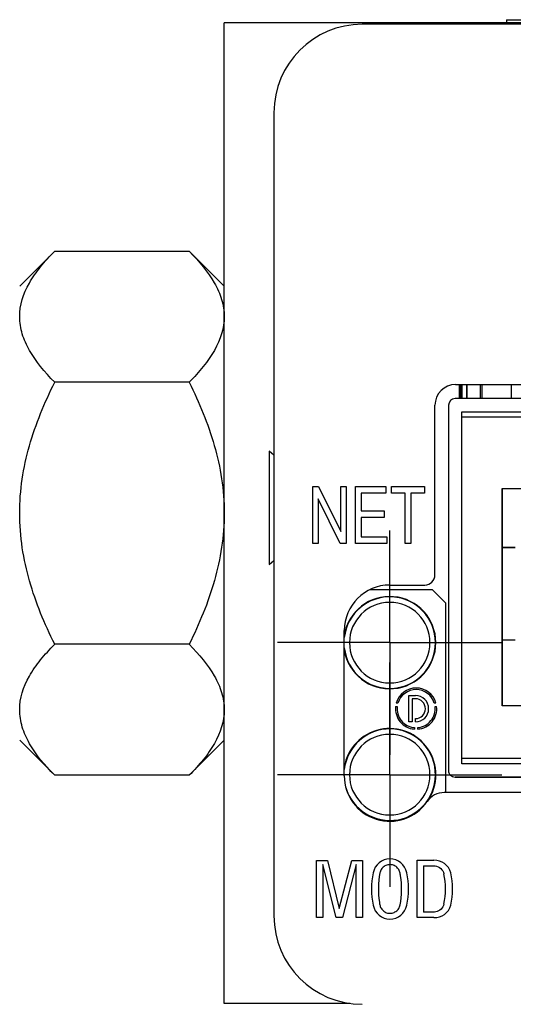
# Model space of a CAD drawing. Header units: inches. Extents: x 1.31 to 9.88, y 1.79 to 7.75.
# Tile 4 of 11: x 2.94 to 3.32, y 6.97 to 7.72. Entities that reach past the tile are written whole.
import ezdxf

# ---------------------------------------------------------------- set-up
doc = ezdxf.new("R2010")
doc.units = ezdxf.units.IN
doc.header["$MEASUREMENT"] = 0
doc.layers.add('1', color=7, linetype='Continuous')

# ---------------------------------------------------------------- blocks, each defined once
blk = doc.blocks.new('SW_CENTERMARKSYMBOL_20')
at = {"layer": '1', "color": 0}
for p, q in [((0, 0.05), (0, 0.08494)), ((0, 0), (0, 0.05)), ((-0.05, 0), (-0.08494, 0)), ((0, 0), (-0.05, 0)), ((0, 0), (0, -0.05)), ((0, 0), (0.05, 0)), ((0.05, 0), (0.08494, 0)), ((0, -0.05), (0, -0.08494))]:
    blk.add_line(p, q, dxfattribs=at)
blk = doc.blocks.new('SW_CENTERMARKSYMBOL_21')
at = {"layer": '1', "color": 0}
for p, q in [((0, 0.05), (0, 0.08494)), ((0, 0), (0, 0.05)), ((-0.05, 0), (-0.08494, 0)), ((0, 0), (-0.05, 0)), ((0, 0), (0, -0.05)), ((0, 0), (0.05, 0)), ((0.05, 0), (0.08494, 0)), ((0, -0.05), (0, -0.08494))]:
    blk.add_line(p, q, dxfattribs=at)

msp = doc.modelspace()

# ---------------------------------------------------------------- linework, layer by layer
at = {"color": 7, "linetype": 'Continuous', "lineweight": 25}
for p, q in [((3.31089, 7.7181), (3.31089, 7.7156)), ((3.31089, 7.7181), (3.33583, 7.7181)), ((3.09689, 6.9731), (3.09689, 7.7156)), ((3.33796, 7.7156), (3.09689, 7.7156)), ((4.02828, 7.7146), (3.2015, 7.7146)), ((3.13457, 7.64768), (3.13457, 7.03941)), ((2.96848, 7.54281), (2.94189, 7.51622)), ((2.96848, 7.54281), (3.0703, 7.54281)), ((3.09689, 7.51622), (3.0703, 7.54281)), ((3.0703, 7.44358), (2.96848, 7.44358)), ((3.27225, 7.4418), (3.93253, 7.4418)), ((3.27488, 7.4418), (3.27488, 7.43112)), ((3.27688, 7.43112), (3.27688, 7.4418)), ((3.27688, 7.4418), (3.27688, 7.43112)), ((3.28088, 7.43112), (3.28088, 7.4418)), ((3.28088, 7.4418), (3.28088, 7.43112)), ((3.29075, 7.4418), (3.29075, 7.43112)), ((3.31462, 7.43112), (3.31462, 7.4418)), ((3.59737, 7.43112), (3.27187, 7.43112)), ((3.25662, 7.2978), (3.25662, 7.42618)), ((3.26687, 7.42612), (3.26687, 7.1496)), ((3.27687, 7.42112), (3.59237, 7.42112)), ((3.27687, 7.1546), (3.27687, 7.42112)), ((3.27687, 7.42112), (3.27687, 7.42112)), ((3.27687, 7.42112), (3.59237, 7.42112)), ((3.38337, 7.41712), (3.27687, 7.41712)), ((3.27687, 7.1586), (3.27687, 7.41712)), ((3.13457, 7.38833), (3.13089, 7.39146)), ((3.13089, 7.39146), (3.13089, 7.34846)), ((3.16413, 7.32133), (3.16413, 7.36464)), ((3.16413, 7.36464), (3.16845, 7.36464)), ((3.16845, 7.36464), (3.18517, 7.33063)), ((3.18517, 7.36464), (3.1892, 7.36464)), ((3.18517, 7.33063), (3.18517, 7.36464)), ((3.1892, 7.36464), (3.1892, 7.32133)), ((3.19637, 7.32133), (3.19637, 7.36464)), ((3.19637, 7.36464), (3.21938, 7.36464)), ((3.21938, 7.35952), (3.20058, 7.35952)), ((3.20058, 7.35952), (3.20058, 7.34626)), ((3.21938, 7.36464), (3.21938, 7.35952)), ((3.22355, 7.36464), (3.24878, 7.36464)), ((3.22355, 7.35952), (3.22355, 7.36464)), ((3.23403, 7.35952), (3.22355, 7.35952)), ((3.23403, 7.32133), (3.23403, 7.35952)), ((3.24878, 7.35952), (3.23825, 7.35952)), ((3.23825, 7.35952), (3.23825, 7.32133)), ((3.24878, 7.36464), (3.24878, 7.35952)), ((3.30762, 7.36305), (3.36375, 7.36305)), ((3.30762, 7.1986), (3.30762, 7.36305)), ((3.30762, 7.36305), (3.30762, 7.36305)), ((3.30762, 7.36305), (3.36375, 7.36305)), ((3.30762, 7.36305), (3.30762, 7.1986)), ((3.16817, 7.35536), (3.16817, 7.32133)), ((3.18489, 7.32133), (3.16817, 7.35536)), ((3.13089, 7.34846), (3.13089, 7.30546)), ((3.20058, 7.34626), (3.21818, 7.34626)), ((3.21818, 7.34626), (3.21818, 7.34118)), ((3.21818, 7.34118), (3.20058, 7.34118)), ((3.20058, 7.34118), (3.20058, 7.32644)), ((3.20058, 7.32644), (3.22012, 7.32644)), ((3.22012, 7.32644), (3.22012, 7.32133)), ((3.16817, 7.32133), (3.16413, 7.32133)), ((3.1892, 7.32133), (3.18489, 7.32133)), ((3.22012, 7.32133), (3.19637, 7.32133)), ((3.23825, 7.32133), (3.23403, 7.32133)), ((3.30762, 7.31835), (3.31737, 7.31835)), ((3.31737, 7.31835), (3.30762, 7.31835)), ((3.13089, 7.30546), (3.13457, 7.30859)), ((3.25484, 7.28635), (3.20695, 7.28635)), ((3.22235, 7.28999), (3.24881, 7.28999)), ((3.25484, 7.28635), (3.26484, 7.27635)), ((3.26484, 7.1328), (3.26484, 7.27635)), ((3.1879, 7.14554), (3.1879, 7.25554)), ((3.31737, 7.24835), (3.30762, 7.24835)), ((3.0703, 7.24511), (2.96848, 7.24511)), ((3.23684, 7.20635), (3.24184, 7.20635)), ((3.23684, 7.18635), (3.23684, 7.20635)), ((3.24184, 7.20385), (3.23934, 7.20385)), ((3.23934, 7.20385), (3.23934, 7.18635)), ((3.22681, 7.19808), (3.22802, 7.19808)), ((3.22856, 7.20063), (3.22731, 7.20063)), ((3.25737, 7.20063), (3.25612, 7.20063)), ((3.25666, 7.19808), (3.25787, 7.19808)), ((3.56162, 7.1986), (3.30762, 7.1986)), ((3.24184, 7.18635), (3.24184, 7.18885)), ((3.23934, 7.18635), (3.23684, 7.18635)), ((3.24102, 7.18199), (3.24102, 7.18079)), ((3.24366, 7.18079), (3.24366, 7.18199)), ((2.94189, 7.17247), (2.96848, 7.14588)), ((3.0703, 7.14588), (3.09689, 7.17247)), ((3.59237, 7.1586), (3.27687, 7.1586)), ((3.59237, 7.1546), (3.27687, 7.1546)), ((3.0703, 7.14588), (2.96848, 7.14588)), ((3.59737, 7.1446), (3.27187, 7.1446)), ((3.27187, 7.1446), (3.27187, 7.1446)), ((3.27187, 7.1446), (3.59737, 7.1446)), ((3.9319, 7.1328), (3.26361, 7.1328)), ((3.16692, 7.03825), (3.16692, 7.08141)), ((3.16692, 7.08141), (3.17526, 7.08141)), ((3.17171, 7.07843), (3.17171, 7.03825)), ((3.18173, 7.03825), (3.17171, 7.07843)), ((3.17526, 7.08141), (3.18406, 7.04497)), ((3.18406, 7.04497), (3.19369, 7.08141)), ((3.19698, 7.07843), (3.18658, 7.03825)), ((3.19369, 7.08141), (3.2017, 7.08141)), ((3.19698, 7.03825), (3.19698, 7.07843)), ((3.2017, 7.08141), (3.2017, 7.03825)), ((3.24314, 7.08153), (3.25584, 7.08153)), ((3.24314, 7.03813), (3.24314, 7.08153)), ((3.24803, 7.07731), (3.24803, 7.04234)), ((3.17171, 7.03825), (3.16692, 7.03825)), ((3.18658, 7.03825), (3.18173, 7.03825)), ((3.2017, 7.03825), (3.19698, 7.03825)), ((3.25584, 7.03813), (3.24314, 7.03813)), ((3.19243, 6.9731), (3.09689, 6.9731))]:
    msp.add_line(p, q, dxfattribs=at)
at = {"color": 8, "linetype": 'Continuous', "lineweight": 25}
for p, q in [((3.27563, 7.43112), (3.27563, 7.4418)), ((3.27613, 7.43112), (3.27613, 7.4418)), ((3.29236, 7.43112), (3.29236, 7.4418))]:
    msp.add_line(p, q, dxfattribs=at)
at = {"color": 7, "linetype": 'Continuous', "lineweight": 25}
for centre, radius, start, end in [((3.2015, 7.64768), 0.06693, 90, 180), ((3.27225, 7.42618), 0.01562, 90, 180), ((3.27187, 7.42612), 0.005, 89.99994, 179.9977), ((3.24881, 7.2978), 0.00781, 270, 0), ((3.22235, 7.25554), 0.03445, 90, 180), ((3.22234, 7.24635), 0.03494, 189.7488, 170.2512), ((3.22234, 7.24635), 0.03465, 186.39926, 173.60074), ((3.22234, 7.24635), 0.0305, 0, 180), ((3.22234, 7.24635), 0.0305, 180, 0), ((3.24234, 7.19635), 0.01563, 15.8966, 164.1034), ((3.24234, 7.19635), 0.01443, 17.25815, 162.74185), ((3.24184, 7.19635), 0.01, 270, 90), ((3.24184, 7.19635), 0.0075, 270, 90), ((3.24234, 7.19635), 0.01563, 173.66163, 265.14326), ((3.24234, 7.19635), 0.01443, 173.13215, 264.73832), ((3.24234, 7.19635), 0.01563, 274.85674, 6.33837), ((3.24234, 7.19635), 0.01443, 275.26168, 6.86785), ((3.22234, 7.14635), 0.03494, 325.85703, 170.2512), ((3.22234, 7.14635), 0.03465, 196.02684, 173.60074), ((3.22234, 7.14635), 0.0305, 0, 180), ((3.22235, 7.14554), 0.03445, 180, 325.49592), ((3.22234, 7.14635), 0.0305, 180, 0), ((3.27187, 7.1496), 0.005, 179.9977, 270), ((3.26361, 7.11718), 0.01562, 90, 145.49592), ((3.22234, 7.14635), 0.03494, 218.70301, 322.71197), ((3.22252, 7.06969), 0.01295, 10.72599, 169.27401), ((3.25644, 7.06904), 0.01251, 14.19455, 92.73213), ((3.26633, 7.05983), 0.05786, 167.7502, 192.2498), ((3.1787, 7.05983), 0.05786, 347.7502, 12.2498), ((3.20784, 7.05983), 0.05674, 348.23591, 11.76409), ((3.21203, 7.05983), 0.05786, 347.7502, 12.2498), ((3.22252, 7.04996), 0.01295, 190.72599, 349.27401), ((3.25644, 7.05062), 0.01251, 267.26787, 345.80545), ((3.2015, 7.03941), 0.06693, 180, 270)]:
    msp.add_arc(centre, radius, start, end, dxfattribs=at)
for points, knots in [([(2.94189, 7.49319), (2.94189, 7.50191), (2.94457, 7.51039), (2.95165, 7.52284), (2.95453, 7.52695), (2.961, 7.53499), (2.9646, 7.53893), (2.96848, 7.54281)], [0, 0, 0, 0, 0.5, 0.5, 0.75, 0.75, 1, 1, 1, 1]), ([(3.0703, 7.54281), (3.07808, 7.53504), (3.08468, 7.52708), (3.09175, 7.51473), (3.09363, 7.51054), (3.0962, 7.50198), (3.09689, 7.49758), (3.09689, 7.49319)], [0, 0, 0, 0, 0.5, 0.5, 0.75, 0.75, 1, 1, 1, 1]), ([(2.96848, 7.44358), (2.9607, 7.45135), (2.95409, 7.45931), (2.94703, 7.47166), (2.94515, 7.47585), (2.94258, 7.48441), (2.94189, 7.48881), (2.94189, 7.49319)], [0, 0, 0, 0, 0.5, 0.5, 0.75, 0.75, 1, 1, 1, 1]), ([(3.09689, 7.49319), (3.09689, 7.48448), (3.09421, 7.476), (3.08713, 7.46355), (3.08425, 7.45944), (3.07778, 7.4514), (3.07418, 7.44746), (3.0703, 7.44358)], [0, 0, 0, 0, 0.5, 0.5, 0.75, 0.75, 1, 1, 1, 1]), ([(2.94189, 7.34435), (2.94189, 7.36177), (2.94457, 7.37873), (2.95165, 7.40364), (2.95453, 7.41186), (2.961, 7.42793), (2.9646, 7.43582), (2.96848, 7.44358)], [0, 0, 0, 0, 0.5, 0.5, 0.75, 0.75, 1, 1, 1, 1]), ([(3.0703, 7.44358), (3.07808, 7.42803), (3.08468, 7.41212), (3.09175, 7.38741), (3.09363, 7.37903), (3.0962, 7.36191), (3.09689, 7.35313), (3.09689, 7.34435)], [0, 0, 0, 0, 0.5, 0.5, 0.75, 0.75, 1, 1, 1, 1]), ([(2.96848, 7.24511), (2.9607, 7.26067), (2.95409, 7.27657), (2.94703, 7.30128), (2.94515, 7.30966), (2.94258, 7.32678), (2.94189, 7.33557), (2.94189, 7.34435)], [0, 0, 0, 0, 0.5, 0.5, 0.75, 0.75, 1, 1, 1, 1]), ([(3.09689, 7.34435), (3.09689, 7.32692), (3.09421, 7.30996), (3.08713, 7.28506), (3.08425, 7.27683), (3.07778, 7.26076), (3.07418, 7.25288), (3.0703, 7.24511)], [0, 0, 0, 0, 0.5, 0.5, 0.75, 0.75, 1, 1, 1, 1]), ([(2.94189, 7.1955), (2.94189, 7.20421), (2.94457, 7.21269), (2.95165, 7.22514), (2.95453, 7.22926), (2.961, 7.23729), (2.9646, 7.24123), (2.96848, 7.24511)], [0, 0, 0, 0, 0.5, 0.5, 0.75, 0.75, 1, 1, 1, 1]), ([(3.0703, 7.24511), (3.07808, 7.23734), (3.08468, 7.22939), (3.09175, 7.21703), (3.09363, 7.21284), (3.0962, 7.20428), (3.09689, 7.19989), (3.09689, 7.1955)], [0, 0, 0, 0, 0.5, 0.5, 0.75, 0.75, 1, 1, 1, 1]), ([(2.96848, 7.14588), (2.9607, 7.15366), (2.95409, 7.16161), (2.94703, 7.17397), (2.94515, 7.17816), (2.94258, 7.18672), (2.94189, 7.19111), (2.94189, 7.1955)], [0, 0, 0, 0, 0.5, 0.5, 0.75, 0.75, 1, 1, 1, 1]), ([(3.09689, 7.1955), (3.09689, 7.18679), (3.09421, 7.17831), (3.08713, 7.16585), (3.08425, 7.16174), (3.07778, 7.1537), (3.07418, 7.14976), (3.0703, 7.14588)], [0, 0, 0, 0, 0.5, 0.5, 0.75, 0.75, 1, 1, 1, 1]), ([(3.23018, 7.04773), (3.23156, 7.05491), (3.2317, 7.06246), (3.23043, 7.07062), (3.23031, 7.07151), (3.22983, 7.07334), (3.22941, 7.07427), (3.22819, 7.07592), (3.22739, 7.07664), (3.22561, 7.0777), (3.22463, 7.07803), (3.22272, 7.07832), (3.2218, 7.07829), (3.21987, 7.07787), (3.21891, 7.07746), (3.2172, 7.07627), (3.21646, 7.07549), (3.21538, 7.07377), (3.21503, 7.07283), (3.21485, 7.07193)], [0, 0, 0, 0, 0.5, 0.5, 0.5625, 0.5625, 0.625, 0.625, 0.6875, 0.6875, 0.75, 0.75, 0.8125, 0.8125, 0.875, 0.875, 0.9375, 0.9375, 1, 1, 1, 1]), ([(3.24803, 7.07731), (3.24948, 7.07731), (3.25165, 7.07731), (3.25382, 7.07731), (3.25526, 7.07731), (3.25598, 7.07734), (3.25822, 7.07703), (3.25977, 7.07635), (3.26218, 7.07421), (3.26301, 7.07279), (3.26339, 7.07139)], [0, 0, 0, 0, 0.25, 0.375, 0.375, 0.5, 0.5, 0.75, 0.75, 1, 1, 1, 1]), ([(3.21485, 7.07193), (3.21348, 7.06474), (3.21334, 7.05719), (3.21461, 7.04903), (3.21473, 7.04814), (3.2152, 7.04631), (3.21563, 7.04539), (3.21685, 7.04374), (3.21764, 7.04301), (3.21942, 7.04196), (3.22041, 7.04162), (3.22232, 7.04133), (3.22324, 7.04136), (3.22516, 7.04179), (3.22613, 7.0422), (3.22784, 7.04339), (3.22857, 7.04417), (3.22966, 7.04588), (3.23001, 7.04682), (3.23018, 7.04773)], [0, 0, 0, 0, 0.5, 0.5, 0.5625, 0.5625, 0.625, 0.625, 0.6875, 0.6875, 0.75, 0.75, 0.8125, 0.8125, 0.875, 0.875, 0.9375, 0.9375, 1, 1, 1, 1]), ([(3.26339, 7.04826), (3.26303, 7.04695), (3.26228, 7.04561), (3.2601, 7.04352), (3.25868, 7.0428), (3.25656, 7.04236), (3.25591, 7.04234), (3.25433, 7.04234), (3.25197, 7.04234), (3.24961, 7.04234), (3.24803, 7.04234)], [0, 0, 0, 0, 0.25, 0.25, 0.5, 0.5, 0.625, 0.625, 0.75, 1, 1, 1, 1])]:
    msp.add_open_spline(points, degree=3, knots=knots, dxfattribs=at)

# ---------------------------------------------------------------- block references
at = {"layer": '1', "color": 7}
for name, p in [('SW_CENTERMARKSYMBOL_20', (3.22234, 7.24635)), ('SW_CENTERMARKSYMBOL_21', (3.22234, 7.14635))]:
    msp.add_blockref(name, p, dxfattribs=at)

doc.saveas('drawing.dxf')
